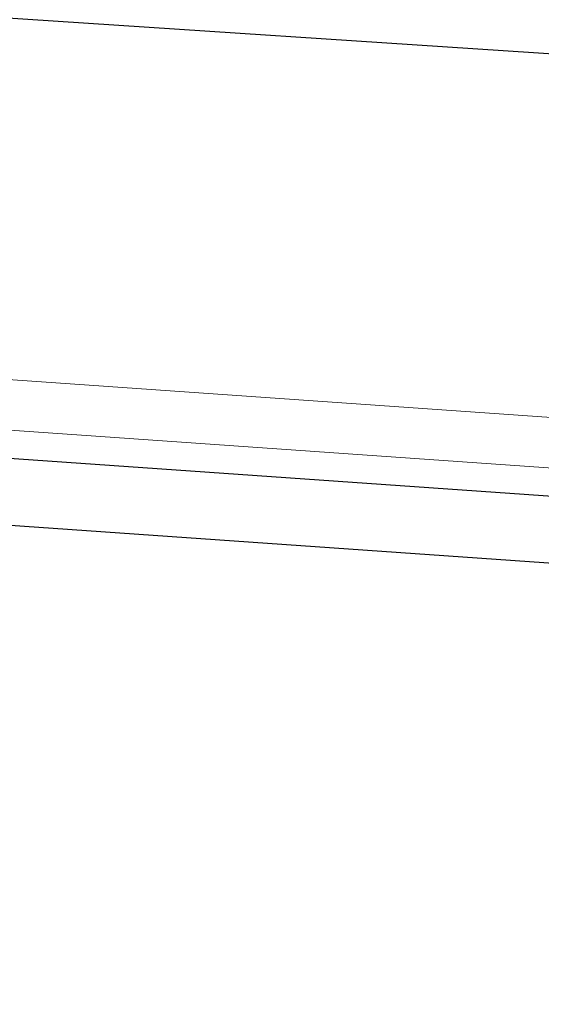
# Model space of a CAD drawing. Header units: metres. Extents: x 63115 to 703450, y -261936 to -53969.
# Tile 74 of 256: x 161935 to 161997, y -144187 to -144070. Entities that reach past the tile are written whole.
import ezdxf

# ---------------------------------------------------------------- set-up
doc = ezdxf.new("R2010")
doc.units = ezdxf.units.M
doc.layers.add('_01Hulplijnen', color=6, linetype='Continuous', plot=False)
for name, color, linetype in [('_02Binnenwanden', 2, 'Continuous'), ('_03-PROJECTION', 1, 'Continuous'), ('_07Brandveiligheid', 8, 'Continuous'), ('LAYER98', 7, 'Continuous')]:
    doc.layers.add(name, color=color, linetype=linetype)

# ---------------------------------------------------------------- blocks, each defined once
blk = doc.blocks.new('ruit_950x8')
at = {"layer": '_01Hulplijnen'}
blk.add_lwpolyline([(0, 0), (950, 0), (950, 8), (0, 8)], close=True, dxfattribs=at)
blk = doc.blocks.new('schuco ruit')
at = {"layer": 'LAYER98', "color": 2, "linetype": 'Continuous', "lineweight": 9}
for points in [[(888.83, 12.5), (82.85, 12.5)], [(888.83, 12.5), (82.85, 12.5)], [(888.83, 6.5), (82.85, 6.5)]]:
    blk.add_lwpolyline(points, dxfattribs=at)
blk = doc.blocks.new('pui_02')
at = {"layer": '_01Hulplijnen'}
blk.add_lwpolyline([(-3683.24, -2153.99), (-2813.27, -2519.63), (-1888.23, -2684.24), (-1593.73, -2716.68), (0, -2821.9)], dxfattribs=at)
at = {"layer": '_01Hulplijnen', "xscale": -1, "rotation": 356}
blk.add_blockref('ruit_950x8', (-0.56, -2882.91), dxfattribs=at)
at = {"layer": '_03-PROJECTION', "xscale": -1, "rotation": 355.9999999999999}
blk.add_blockref('schuco ruit', (1.58, -2878.23), dxfattribs=at)

msp = doc.modelspace()

# ---------------------------------------------------------------- block references
at = {"layer": '_02Binnenwanden'}
msp.add_blockref('pui_02', (162099.37, -141258.61), dxfattribs=at)

# ---------------------------------------------------------------- texts
at = {"layer": '_07Brandveiligheid', "insert": (162015.41, -112702.97), "char_height": 300, "attachment_point": 1, "rotation": 270}
msp.add_mtext_dynamic_manual_height_columns('\\pi197.82;{\\fArial|b0|i0|c0|p34;\\H0.375x;bergruimte\\P\\pi497.18;+ kluis}', width=932.2139, gutter_width=1, heights=[0], dxfattribs=at)

doc.saveas('drawing.dxf')
